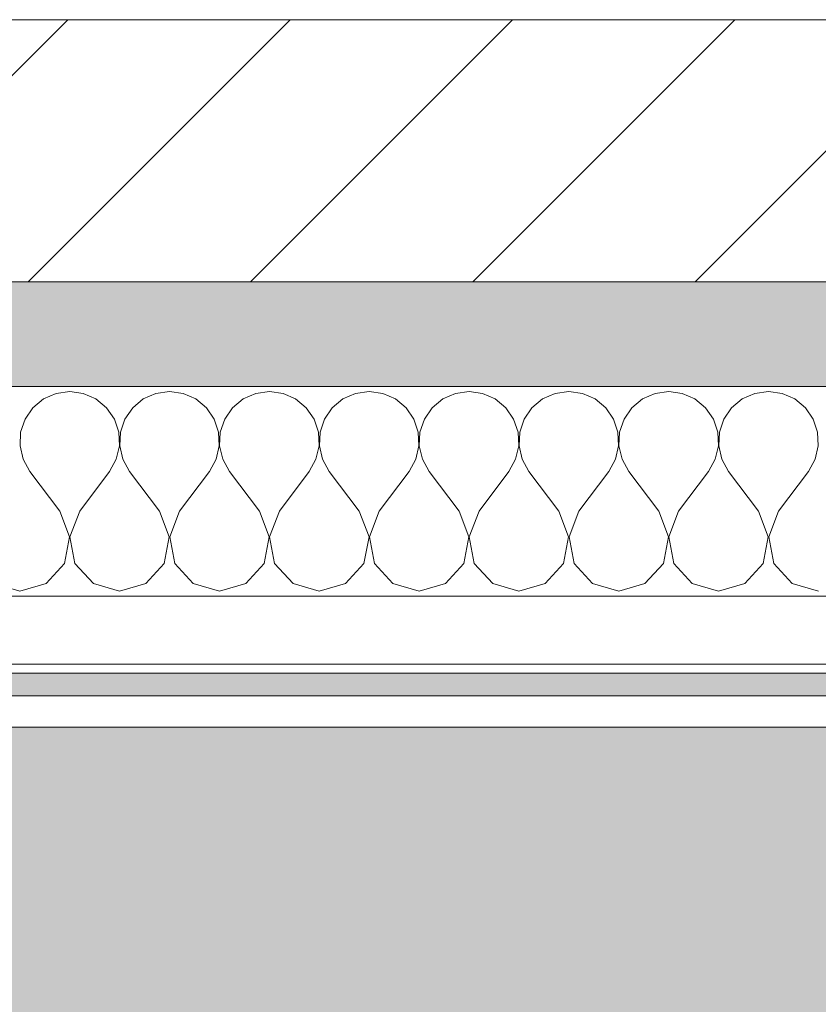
# Model space of a CAD drawing. Header units: millimetres. Extents: x -30280 to 19093, y -19284 to 4746.
# Tile 147 of 256: x -7781 to -7629, y -12457 to -12269. Entities that reach past the tile are written whole.
import ezdxf

# ---------------------------------------------------------------- set-up
doc = ezdxf.new("R2010")
doc.units = ezdxf.units.MM
doc.header["$MEASUREMENT"] = 0
doc.linetypes.add('Wipeout_Contour', pattern=[1000, 0, -1000])
for name, color, linetype in [('12_FAÇ_Façana', 7, 'Continuous'), ('Nuevo_07_CR_Cel Ras pladur', 7, 'Continuous'), ('Nuevo_08_E_Envans secs', 7, 'Continuous')]:
    doc.layers.add(name, color=color, linetype=linetype)
for name, color, linetype, lineweight, true_color in [('12_FAÇ_Façana_Pluma_Nº__176', 7, 'Continuous', 15, 0x93a0c6), ('Nuevo_07_CR_Cel Ras pladur_Pluma_Nº__102', 7, 'Continuous', 5, 0xcccccc), ('Nuevo_08_E_Envans secs_Pluma_Nº__102', 7, 'Continuous', 5, 0xcccccc), ('Nuevo_08_E_Envans secs_Pluma_Nº__171', 171, 'Continuous', 13, 0xaaaaff), ('Nuevo_08_E_Envans secs_Pluma_Nº__177', 7, 'Continuous', 15, 0xf7e046)]:
    doc.layers.add(name, color=color, linetype=linetype, lineweight=lineweight, true_color=true_color)
for name, color, linetype, lineweight in [('12_FAÇ_Façana_Pluma_Nº__2', 8, 'Continuous', 5), ('12_FAÇ_Façana_Pluma_Nº__7', 7, 'Continuous', 5), ('Nuevo_08_E_Envans secs_Pluma_Nº__1', 7, 'Continuous', 5)]:
    doc.layers.add(name, color=color, linetype=linetype, lineweight=lineweight)
pattern_1 = [(45, (0, 0), (-183.8478, 183.8478), [195, -65]), (45, (7e-14, 183.85), (-183.8478, 183.8478), [195, -65])]

# ---------------------------------------------------------------- blocks, each defined once
blk = doc.blocks.new('Forjado_1_1', base_point=(-28050.85, 1700.85))
at = {"layer": 'Nuevo_07_CR_Cel Ras pladur_Pluma_Nº__102', "linetype": 'Continuous', "lineweight": 0, "true_color": 0x333333}
h = blk.add_hatch(color=250, dxfattribs=at)
h.paths.add_polyline_path([(-28050.85, 1700.85), (-1702.11, 1700.85), (-1556.11, 1700.85), (-1556.11, -1703.98), (-1619.11, -1703.98), (-1619.11, -6940.7), (-1544.11, -6940.7), (-1544.11, -7505.7), (-1616.26, -7505.7), (-1616.05, -11923.98), (-1552.9, -11923.98), (-1552.9, -12503.98), (-2036.11, -12503.98), (-2036.11, -12340.7), (-6985.39, -12340.7), (-6985.39, -12549.28), (-7491.4, -12549.28), (-7491.4, -12393.7), (-10655.85, -12393.7), (-10657.1, -13685.07), (-1603.63, -13694.56), (-1609.23, -16937.98), (375.89, -16937.98), (375.89, -16738.98), (1128.89, -16738.98), (1128.89, -17066.98), (2622.91, -17066.98), (5778.89, -17066.98), (5778.89, -16738.98), (6378.89, -16738.98), (6378.89, -12488.98), (5778.89, -12488.98), (5763.89, -12069.98), (3832.9, -12069.98), (2768.91, -12069.98), (2768.91, -12619.14), (2622.91, -12619.14), (2622.91, -12069.98), (843.89, -12069.98), (843.89, -12503.98), (363.89, -12503.98), (363.89, -11923.98), (6641.89, -11923.98), (6627.87, -9203.97), (6003.89, -9207.42), (6010.89, -7490.7), (5790.89, -7490.7), (5790.89, -6940.7), (6010.89, -6940.7), (6010.89, -1710.7), (5770.89, -1710.7), (5770.89, 3861.73), (-28038.85, 3861.73)])
h.paths.add_polyline_path([(7.39, -9099.15), (-1192.61, -9099.15), (-1192.61, 1700.85), (7.39, 1700.85)], flags=0)
h.paths.add_polyline_path([(-1181.11, -11348.2), (-1181.11, -9848.2), (5718.89, -9848.2), (5718.89, -11348.2)], flags=0)
h.paths.add_polyline_path([(38, -16371.48), (-1162, -16371.48), (-1162, -12771.48), (38, -12771.48)], flags=0)
h.paths.add_polyline_path([(2309.36, -16371.48), (1109.36, -16371.48), (1109.36, -12771.48), (2309.36, -12771.48)], flags=0)
h.paths.add_polyline_path([(2226.83, -8799.15), (2226.83, 1400.85), (3726.83, 1400.85), (3726.83, -8799.15)], flags=0)
h.paths.add_polyline_path([(3832.9, -12471.48), (5032.9, -12471.48), (5032.9, -16671.48), (3832.9, -16671.48)], flags=0)
at = {"layer": 'Nuevo_07_CR_Cel Ras pladur_Pluma_Nº__102', "color": 254, "linetype": 'Continuous', "lineweight": 5, "true_color": 0xcccccc, "flags": 128}
blk.add_lwpolyline([(1128.89, -16738.98), (375.89, -16738.98), (375.89, -16937.98), (-1609.23, -16937.98), (-1603.63, -13694.56), (-10657.1, -13685.07), (-10655.85, -12393.7), (-7491.4, -12393.7), (-7491.4, -12549.28), (-6985.39, -12549.28), (-6985.39, -12340.7), (-2036.11, -12340.7), (-2036.11, -12503.98), (-1552.9, -12503.98), (-1552.9, -11923.98), (-1616.05, -11923.98), (-1616.26, -7505.7)], dxfattribs=at)
blk = doc.blocks.new('Muro_22_1', base_point=(-7036.11, -12338.98))
at = {"layer": '12_FAÇ_Façana_Pluma_Nº__176', "linetype": 'Continuous', "lineweight": 0, "true_color": 0x495063}
blk.add_hatch(color=251, dxfattribs=at).paths.add_polyline_path([(-7490.39, -12318.98), (-10997.42, -12318.98), (-10997.42, -12338.98), (-7490.39, -12338.98)])
at = {"layer": '12_FAÇ_Façana_Pluma_Nº__2', "linetype": 'Continuous', "lineweight": 5}
h = blk.add_hatch(dxfattribs=at)
h.set_pattern_fill('Ceramic_0001', color=8, style=0, pattern_type=2)
h.set_pattern_definition([(45, (0, 0), (-21.213203, 21.213203), [])])
h.paths.add_polyline_path([(-7490.39, -12268.98), (-10997.42, -12268.98), (-10997.42, -12318.98), (-7490.39, -12318.98)])
at = {"layer": '12_FAÇ_Façana_Pluma_Nº__7', "color": 7, "linetype": 'Continuous', "lineweight": 5}
for p, q in [((-10997.42, -12268.98), (-7490.39, -12268.98)), ((-10997.42, -12318.98), (-7490.39, -12318.98))]:
    blk.add_line(p, q, dxfattribs=at)
at = {"layer": '12_FAÇ_Façana_Pluma_Nº__7', "color": 7, "linetype": 'Continuous', "lineweight": 5, "flags": 128}
blk.add_lwpolyline([(-10997.42, -12338.98), (-7490.39, -12338.98)], dxfattribs=at)
blk = doc.blocks.new('*X710')
at = {"layer": 'Nuevo_08_E_Envans secs_Pluma_Nº__102', "color": 254, "linetype": 'Continuous', "lineweight": 5, "true_color": 0xcccccc}
for p, q in [((-7776.44, -12341.35), (-7778.46, -12343.03)), ((-7774.03, -12340.29), (-7776.44, -12341.35)), ((-7771.43, -12339.93), (-7774.03, -12340.29)), ((-7768.83, -12340.29), (-7771.43, -12339.93)), ((-7766.42, -12341.35), (-7768.83, -12340.29)), ((-7764.4, -12343.03), (-7766.42, -12341.35)), ((-7757.39, -12341.35), (-7759.41, -12343.03)), ((-7754.98, -12340.29), (-7757.39, -12341.35)), ((-7752.38, -12339.93), (-7754.98, -12340.29)), ((-7749.78, -12340.29), (-7752.38, -12339.93)), ((-7747.37, -12341.35), (-7749.78, -12340.29)), ((-7745.35, -12343.03), (-7747.37, -12341.35)), ((-7738.34, -12341.35), (-7740.36, -12343.03)), ((-7735.94, -12340.29), (-7738.34, -12341.35)), ((-7733.33, -12339.93), (-7735.94, -12340.29)), ((-7730.73, -12340.29), (-7733.33, -12339.93)), ((-7728.33, -12341.35), (-7730.73, -12340.29)), ((-7726.3, -12343.03), (-7728.33, -12341.35)), ((-7719.29, -12341.35), (-7721.32, -12343.03)), ((-7716.89, -12340.29), (-7719.29, -12341.35)), ((-7714.29, -12339.93), (-7716.89, -12340.29)), ((-7711.68, -12340.29), (-7714.29, -12339.93)), ((-7709.28, -12341.35), (-7711.68, -12340.29)), ((-7707.26, -12343.03), (-7709.28, -12341.35)), ((-7700.25, -12341.35), (-7702.27, -12343.03)), ((-7697.84, -12340.29), (-7700.25, -12341.35)), ((-7695.24, -12339.93), (-7697.84, -12340.29)), ((-7692.64, -12340.29), (-7695.24, -12339.93)), ((-7690.23, -12341.35), (-7692.64, -12340.29)), ((-7688.21, -12343.03), (-7690.23, -12341.35)), ((-7681.2, -12341.35), (-7683.22, -12343.03)), ((-7678.79, -12340.29), (-7681.2, -12341.35)), ((-7676.19, -12339.93), (-7678.79, -12340.29)), ((-7673.59, -12340.29), (-7676.19, -12339.93)), ((-7671.18, -12341.35), (-7673.59, -12340.29)), ((-7669.16, -12343.03), (-7671.18, -12341.35)), ((-7662.15, -12341.35), (-7664.17, -12343.03)), ((-7659.75, -12340.29), (-7662.15, -12341.35)), ((-7657.14, -12339.93), (-7659.75, -12340.29)), ((-7654.54, -12340.29), (-7657.14, -12339.93)), ((-7652.14, -12341.35), (-7654.54, -12340.29)), ((-7650.11, -12343.03), (-7652.14, -12341.35)), ((-7643.1, -12341.35), (-7645.13, -12343.03)), ((-7640.7, -12340.29), (-7643.1, -12341.35)), ((-7638.1, -12339.93), (-7640.7, -12340.29)), ((-7635.49, -12340.29), (-7638.1, -12339.93)), ((-7633.09, -12341.35), (-7635.49, -12340.29)), ((-7631.06, -12343.03), (-7633.09, -12341.35)), ((-7778.46, -12343.03), (-7779.95, -12345.19)), ((-7762.91, -12345.19), (-7764.4, -12343.03)), ((-7759.41, -12343.03), (-7760.9, -12345.19)), ((-7743.86, -12345.19), (-7745.35, -12343.03)), ((-7740.36, -12343.03), (-7741.85, -12345.19)), ((-7724.81, -12345.19), (-7726.3, -12343.03)), ((-7721.32, -12343.03), (-7722.8, -12345.19)), ((-7705.77, -12345.19), (-7707.26, -12343.03)), ((-7702.27, -12343.03), (-7703.76, -12345.19)), ((-7686.72, -12345.19), (-7688.21, -12343.03)), ((-7683.22, -12343.03), (-7684.71, -12345.19)), ((-7667.67, -12345.19), (-7669.16, -12343.03)), ((-7664.17, -12343.03), (-7665.66, -12345.19)), ((-7648.62, -12345.19), (-7650.11, -12343.03)), ((-7645.13, -12343.03), (-7646.61, -12345.19)), ((-7629.58, -12345.19), (-7631.06, -12343.03)), ((-7779.95, -12345.19), (-7780.79, -12347.68)), ((-7762.07, -12347.68), (-7762.91, -12345.19)), ((-7760.9, -12345.19), (-7761.74, -12347.68)), ((-7743.02, -12347.68), (-7743.86, -12345.19)), ((-7741.85, -12345.19), (-7742.69, -12347.68)), ((-7723.98, -12347.68), (-7724.81, -12345.19)), ((-7722.8, -12345.19), (-7723.64, -12347.68)), ((-7704.93, -12347.68), (-7705.77, -12345.19)), ((-7703.76, -12345.19), (-7704.6, -12347.68)), ((-7685.88, -12347.68), (-7686.72, -12345.19)), ((-7684.71, -12345.19), (-7685.55, -12347.68)), ((-7666.83, -12347.68), (-7667.67, -12345.19)), ((-7665.66, -12345.19), (-7666.5, -12347.68)), ((-7647.78, -12347.68), (-7648.62, -12345.19)), ((-7646.61, -12345.19), (-7647.45, -12347.68)), ((-7628.74, -12347.68), (-7629.58, -12345.19)), ((-7780.79, -12347.68), (-7780.91, -12350.31)), ((-7761.94, -12350.31), (-7762.07, -12347.68)), ((-7761.74, -12347.68), (-7761.87, -12350.31)), ((-7742.9, -12350.31), (-7743.02, -12347.68)), ((-7742.69, -12347.68), (-7742.82, -12350.31)), ((-7723.85, -12350.31), (-7723.98, -12347.68)), ((-7723.64, -12347.68), (-7723.77, -12350.31)), ((-7704.8, -12350.31), (-7704.93, -12347.68)), ((-7704.6, -12347.68), (-7704.72, -12350.31)), ((-7685.75, -12350.31), (-7685.88, -12347.68)), ((-7685.55, -12347.68), (-7685.68, -12350.31)), ((-7666.71, -12350.31), (-7666.83, -12347.68)), ((-7666.5, -12347.68), (-7666.63, -12350.31)), ((-7647.66, -12350.31), (-7647.78, -12347.68)), ((-7647.45, -12347.68), (-7647.58, -12350.31)), ((-7628.61, -12350.31), (-7628.74, -12347.68)), ((-7780.91, -12350.31), (-7780.32, -12352.87)), ((-7762.54, -12352.87), (-7761.94, -12350.31)), ((-7761.87, -12350.31), (-7761.27, -12352.87)), ((-7743.49, -12352.87), (-7742.9, -12350.31)), ((-7742.82, -12350.31), (-7742.22, -12352.87)), ((-7724.44, -12352.87), (-7723.85, -12350.31)), ((-7723.77, -12350.31), (-7723.18, -12352.87)), ((-7705.4, -12352.87), (-7704.8, -12350.31)), ((-7704.72, -12350.31), (-7704.13, -12352.87)), ((-7686.35, -12352.87), (-7685.75, -12350.31)), ((-7685.68, -12350.31), (-7685.08, -12352.87)), ((-7667.3, -12352.87), (-7666.71, -12350.31)), ((-7666.63, -12350.31), (-7666.03, -12352.87)), ((-7648.25, -12352.87), (-7647.66, -12350.31)), ((-7647.58, -12350.31), (-7646.99, -12352.87)), ((-7629.2, -12352.87), (-7628.61, -12350.31)), ((-7780.32, -12352.87), (-7779.05, -12355.17)), ((-7763.81, -12355.17), (-7762.54, -12352.87)), ((-7761.27, -12352.87), (-7760, -12355.17)), ((-7744.76, -12355.17), (-7743.49, -12352.87)), ((-7742.22, -12352.87), (-7740.95, -12355.17)), ((-7725.71, -12355.17), (-7724.44, -12352.87)), ((-7723.18, -12352.87), (-7721.9, -12355.17)), ((-7706.67, -12355.17), (-7705.4, -12352.87)), ((-7704.13, -12352.87), (-7702.86, -12355.17)), ((-7687.62, -12355.17), (-7686.35, -12352.87)), ((-7685.08, -12352.87), (-7683.81, -12355.17)), ((-7668.57, -12355.17), (-7667.3, -12352.87)), ((-7666.03, -12352.87), (-7664.76, -12355.17)), ((-7649.52, -12355.17), (-7648.25, -12352.87)), ((-7646.99, -12352.87), (-7645.71, -12355.17)), ((-7630.48, -12355.17), (-7629.2, -12352.87)), ((-7773.33, -12362.79), (-7779.05, -12355.17)), ((-7769.52, -12362.79), (-7763.81, -12355.17)), ((-7754.29, -12362.79), (-7760, -12355.17)), ((-7750.48, -12362.79), (-7744.76, -12355.17)), ((-7735.24, -12362.79), (-7740.95, -12355.17)), ((-7731.43, -12362.79), (-7725.71, -12355.17)), ((-7716.19, -12362.79), (-7721.9, -12355.17)), ((-7712.38, -12362.79), (-7706.67, -12355.17)), ((-7697.14, -12362.79), (-7702.86, -12355.17)), ((-7693.33, -12362.79), (-7687.62, -12355.17)), ((-7678.1, -12362.79), (-7683.81, -12355.17)), ((-7674.29, -12362.79), (-7668.57, -12355.17)), ((-7659.05, -12362.79), (-7664.76, -12355.17)), ((-7655.24, -12362.79), (-7649.52, -12355.17)), ((-7640, -12362.79), (-7645.71, -12355.17)), ((-7636.19, -12362.79), (-7630.48, -12355.17)), ((-7771.47, -12367.64), (-7773.33, -12362.79)), ((-7769.52, -12362.79), (-7771.39, -12367.64)), ((-7752.42, -12367.64), (-7754.29, -12362.79)), ((-7750.48, -12362.79), (-7752.34, -12367.64)), ((-7733.37, -12367.64), (-7735.24, -12362.79)), ((-7731.43, -12362.79), (-7733.29, -12367.64)), ((-7714.32, -12367.64), (-7716.19, -12362.79)), ((-7712.38, -12362.79), (-7714.25, -12367.64)), ((-7695.28, -12367.64), (-7697.14, -12362.79)), ((-7693.33, -12362.79), (-7695.2, -12367.64)), ((-7676.23, -12367.64), (-7678.1, -12362.79)), ((-7674.29, -12362.79), (-7676.15, -12367.64)), ((-7657.18, -12367.64), (-7659.05, -12362.79)), ((-7655.24, -12362.79), (-7657.1, -12367.64)), ((-7638.13, -12367.64), (-7640, -12362.79)), ((-7636.19, -12362.79), (-7638.06, -12367.64)), ((-7772.43, -12372.76), (-7771.47, -12367.64)), ((-7771.39, -12367.64), (-7770.42, -12372.76)), ((-7753.39, -12372.76), (-7752.42, -12367.64)), ((-7752.34, -12367.64), (-7751.38, -12372.76)), ((-7734.34, -12372.76), (-7733.37, -12367.64)), ((-7733.29, -12367.64), (-7732.33, -12372.76)), ((-7715.29, -12372.76), (-7714.32, -12367.64)), ((-7714.25, -12367.64), (-7713.28, -12372.76)), ((-7696.24, -12372.76), (-7695.28, -12367.64)), ((-7695.2, -12367.64), (-7694.23, -12372.76)), ((-7677.2, -12372.76), (-7676.23, -12367.64)), ((-7676.15, -12367.64), (-7675.19, -12372.76)), ((-7658.15, -12372.76), (-7657.18, -12367.64)), ((-7657.1, -12367.64), (-7656.14, -12372.76)), ((-7639.1, -12372.76), (-7638.13, -12367.64)), ((-7638.06, -12367.64), (-7637.09, -12372.76)), ((-7775.95, -12376.6), (-7772.43, -12372.76)), ((-7770.42, -12372.76), (-7766.91, -12376.6)), ((-7756.9, -12376.6), (-7753.39, -12372.76)), ((-7751.38, -12372.76), (-7747.86, -12376.6)), ((-7737.85, -12376.6), (-7734.34, -12372.76)), ((-7732.33, -12372.76), (-7728.82, -12376.6)), ((-7718.8, -12376.6), (-7715.29, -12372.76)), ((-7713.28, -12372.76), (-7709.77, -12376.6)), ((-7699.75, -12376.6), (-7696.24, -12372.76)), ((-7694.23, -12372.76), (-7690.72, -12376.6)), ((-7680.71, -12376.6), (-7677.2, -12372.76)), ((-7675.19, -12372.76), (-7671.67, -12376.6)), ((-7661.66, -12376.6), (-7658.15, -12372.76)), ((-7656.14, -12372.76), (-7652.63, -12376.6)), ((-7642.61, -12376.6), (-7639.1, -12372.76)), ((-7637.09, -12372.76), (-7633.58, -12376.6)), ((-7785.96, -12376.6), (-7780.95, -12378.02)), ((-7780.95, -12378.02), (-7775.95, -12376.6)), ((-7766.91, -12376.6), (-7761.9, -12378.02)), ((-7761.9, -12378.02), (-7756.9, -12376.6)), ((-7747.86, -12376.6), (-7742.86, -12378.02)), ((-7742.86, -12378.02), (-7737.85, -12376.6)), ((-7728.82, -12376.6), (-7723.81, -12378.02)), ((-7723.81, -12378.02), (-7718.8, -12376.6)), ((-7709.77, -12376.6), (-7704.76, -12378.02)), ((-7704.76, -12378.02), (-7699.75, -12376.6)), ((-7690.72, -12376.6), (-7685.71, -12378.02)), ((-7685.71, -12378.02), (-7680.71, -12376.6)), ((-7671.67, -12376.6), (-7666.67, -12378.02)), ((-7666.67, -12378.02), (-7661.66, -12376.6)), ((-7652.63, -12376.6), (-7647.62, -12378.02)), ((-7647.62, -12378.02), (-7642.61, -12376.6)), ((-7633.58, -12376.6), (-7628.57, -12378.02))]:
    blk.add_line(p, q, dxfattribs=at)
blk = doc.blocks.new('Muro_109_1', base_point=(-10638, -12403.98))
at = {"layer": 'Nuevo_08_E_Envans secs_Pluma_Nº__1', "color": 7, "linetype": 'Continuous', "lineweight": 5, "flags": 128}
blk.add_lwpolyline([(-7490.39, -12338.98), (-10675.9, -12338.98)], dxfattribs=at)
at = {"layer": 'Nuevo_08_E_Envans secs', "color": 7, "lineweight": 20}
blk.add_blockref('*X710', (0, 0), dxfattribs=at)
at = {"color": 254, "linetype": 'Wipeout_Contour', "lineweight": 0, "ltscale": 61631.376867}
blk.add_wipeout([(-7503.39, -12378.98), (-10649.96, -12378.98), (-10649.98, -12391.98), (-7503.39, -12391.98)], dxfattribs=at).dxf.layer = 'Nuevo_08_E_Envans secs'
at = {"color": 254, "linetype": 'Wipeout_Contour', "lineweight": 0, "ltscale": 61678.236318}
blk.add_wipeout([(-7515.39, -12397.98), (-10637.99, -12397.98), (-10638, -12403.98), (-7515.39, -12403.98)], dxfattribs=at).dxf.layer = 'Nuevo_08_E_Envans secs'
at = {"layer": 'Nuevo_08_E_Envans secs_Pluma_Nº__171', "linetype": 'Continuous', "lineweight": 13, "true_color": 0xaaaaff}
h = blk.add_hatch(dxfattribs=at)
h.set_pattern_fill('Panellat_HPL_0001', color=161, style=0, pattern_type=2)
h.set_pattern_definition(pattern_1)
h.paths.add_polyline_path([(-7515.39, -12397.98), (-10637.99, -12397.98), (-10638, -12403.98), (-7515.39, -12403.98)])
at = {"layer": 'Nuevo_08_E_Envans secs_Pluma_Nº__177', "linetype": 'Continuous', "lineweight": 15, "true_color": 0xf7e046}
h = blk.add_hatch(dxfattribs=at)
h.set_pattern_fill('Panellat_HPL_0001', color=53, style=0, pattern_type=2)
h.set_pattern_definition(pattern_1)
h.paths.add_polyline_path([(-7503.39, -12378.98), (-10649.96, -12378.98), (-10649.98, -12391.98), (-7503.39, -12391.98)])
at = {"layer": 'Nuevo_08_E_Envans secs_Pluma_Nº__1', "color": 7, "linetype": 'Continuous', "lineweight": 5}
for p, q in [((-10662.96, -12378.98), (-7490.39, -12378.98)), ((-10649.98, -12391.98), (-7503.39, -12391.98)), ((-10643.99, -12397.98), (-7509.39, -12397.98))]:
    blk.add_line(p, q, dxfattribs=at)
at = {"layer": 'Nuevo_08_E_Envans secs_Pluma_Nº__1', "color": 7, "linetype": 'Continuous', "lineweight": 5, "flags": 128}
blk.add_lwpolyline([(-10638, -12403.98), (-7515.39, -12403.98)], dxfattribs=at)

msp = doc.modelspace()

# ---------------------------------------------------------------- block references
at = {"layer": '12_FAÇ_Façana', "color": 7, "lineweight": 20}
msp.add_blockref('Muro_22_1', (-7036.11, -12338.98), dxfattribs=at)
at = {"layer": 'Nuevo_07_CR_Cel Ras pladur', "color": 254, "linetype": 'Continuous', "lineweight": 5, "true_color": 0xcccccc}
msp.add_blockref('Forjado_1_1', (-28050.85, 1700.85), dxfattribs=at)

# ---------------------------------------------------------------- next in the draw order: block references
at = {"layer": 'Nuevo_08_E_Envans secs', "color": 7, "lineweight": 20}
msp.add_blockref('Muro_109_1', (-10638, -12403.98), dxfattribs=at)

doc.saveas('drawing.dxf')
